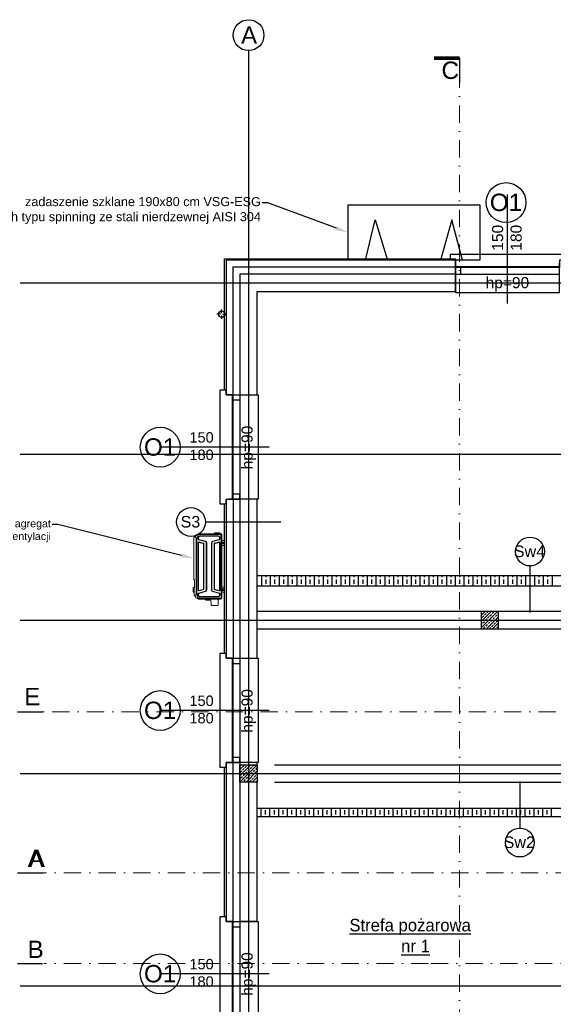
# Model space of a CAD drawing. Header units: millimetres. Extents: x -7023 to 53801, y 9849 to 33561.
# Tile 116 of 256: x 10553 to 11323, y 21353 to 22772. Entities that reach past the tile are written whole.
import ezdxf

# ---------------------------------------------------------------- set-up
doc = ezdxf.new("R2010")
doc.units = ezdxf.units.MM
doc.linetypes.add('DASHDOT', pattern=[1, 0.5, -0.25, 0, -0.25])
doc.layers.add('.IE_podklad', color=252, linetype='Continuous')
doc.styles.add('Arial', font='arial.ttf', dxfattribs={"height": 125})
doc.styles.add('MtX_Arial_2', font='txt')
doc.styles.add('Opisowy', font='arial.ttf')
doc.styles.get("Standard").update_dxf_attribs({"font": 'arial.ttf'})
doc.linetypes.add('ZIGZAG', pattern='A,0.00254,-5.08,[131,ltypeshp.shx,S=5.08,R=0,X=-5.08,Y=0],-10.16,[131,ltypeshp.shx,S=5.08,R=180,X=5.08,Y=0],-5.08', length=20.32254)

msp = doc.modelspace()

# ---------------------------------------------------------------- linework, layer by layer
at = {"layer": '.IE_podklad', "ltscale": 25}
for p, q in [((10883.6, 22727.7), (10883.6, 20635.6)), ((10554.1, 22392.4), (13853.1, 22392.4)), ((10554.1, 22145.4), (13853.1, 22145.4)), ((10554.1, 21906.4), (13536.7, 21906.4)), ((10554.1, 21685.4), (13853.1, 21685.4)), ((10554.1, 21379.4), (13853.1, 21379.4))]:
    msp.add_line(p, q, dxfattribs=at)
at = {"layer": '.IE_podklad', "linetype": 'ByBlock', "lineweight": -2}
for p, q in [((10911.3, 22507.5), (10903.3, 22507.5)), ((10608.4, 22044), (10600.4, 22044))]:
    msp.add_line(p, q, dxfattribs=at)
at = {"layer": '.IE_podklad', "linetype": 'ByBlock'}
for p, q in [((11027.1, 22424.9), (11027.1, 22504.9)), ((11027.1, 22504.9), (11217.1, 22504.9)), ((11217.1, 22504.9), (11217.1, 22424.9)), ((11052.1, 22424.9), (11066.2, 22483.4)), ((11066.2, 22483.4), (11083.8, 22424.9)), ((11176.6, 22483.4), (11160.3, 22424.9)), ((11192.1, 22424.9), (11176.6, 22483.4)), ((11217.1, 22424.9), (11027.1, 22424.9))]:
    msp.add_line(p, q, dxfattribs=at)
at = {"layer": '.IE_podklad'}
for p, q in [((10849.1, 22424.9), (10849.1, 22426.9)), ((10849.1, 22426.9), (11181.9, 22426.9)), ((10849.1, 22237.9), (10849.1, 22424.9)), ((11181.9, 22424.9), (10851.1, 22424.9)), ((10851.1, 22424.9), (10851.1, 22230.9)), ((11181.9, 22426.9), (11181.9, 22424.9)), ((11181.9, 22403.2), (11181.9, 22424.9)), ((11181.9, 22404.9), (10871.1, 22404.9)), ((10871.1, 22404.9), (10871.1, 22230.9)), ((11181.9, 22379.9), (11181.9, 22404.9)), ((10896.1, 22230.9), (10896.1, 22379.9)), ((10896.1, 22379.9), (11181.9, 22379.9)), ((10871.1, 22230.9), (10896.1, 22230.9)), ((10851.1, 22080.9), (10851.1, 21851.4)), ((10896.1, 22080.9), (10871.1, 22080.9)), ((10871.1, 22080.9), (10871.1, 21851.4)), ((10896.1, 21893.9), (10896.1, 22080.9)), ((10849.1, 21858.4), (10849.1, 22073.9)), ((10930.3, 22047.6), (10821.3, 22047.6)), ((11289.1, 21984.9), (11289.1, 21917.4)), ((10896.1, 21970.9), (11495.1, 21970.9)), ((10902.7, 21955.4), (10902.7, 21970.9)), ((10909, 21968.1), (10909, 21970.9)), ((10909, 21958.6), (10909, 21964.9)), ((10915.4, 21955.4), (10915.4, 21970.9)), ((10921.7, 21968.1), (10921.7, 21970.9)), ((10921.7, 21958.6), (10921.7, 21964.9)), ((10928.1, 21955.4), (10928.1, 21970.9)), ((10934.4, 21968.1), (10934.4, 21970.9)), ((10934.4, 21958.6), (10934.4, 21964.9)), ((10940.8, 21955.4), (10940.8, 21970.9)), ((10947.1, 21968.1), (10947.1, 21970.9)), ((10947.1, 21958.6), (10947.1, 21964.9)), ((10953.5, 21955.4), (10953.5, 21970.9)), ((10959.8, 21968.1), (10959.8, 21970.9)), ((10959.8, 21958.6), (10959.8, 21964.9)), ((10966.2, 21955.4), (10966.2, 21970.9)), ((10972.5, 21968.1), (10972.5, 21970.9)), ((10972.5, 21958.6), (10972.5, 21964.9)), ((10978.9, 21955.4), (10978.9, 21970.9)), ((10985.2, 21968.1), (10985.2, 21970.9)), ((10985.2, 21958.6), (10985.2, 21964.9)), ((10991.6, 21955.4), (10991.6, 21970.9)), ((10997.9, 21968.1), (10997.9, 21970.9)), ((10997.9, 21958.6), (10997.9, 21964.9)), ((11004.3, 21955.4), (11004.3, 21970.9)), ((11010.6, 21968.1), (11010.6, 21970.9)), ((11010.6, 21958.6), (11010.6, 21964.9)), ((11017, 21955.4), (11017, 21970.9)), ((11023.3, 21968.1), (11023.3, 21970.9)), ((11023.3, 21958.6), (11023.3, 21964.9)), ((11029.7, 21955.4), (11029.7, 21970.9)), ((11036, 21968.1), (11036, 21970.9)), ((11036, 21958.6), (11036, 21964.9)), ((11042.4, 21955.4), (11042.4, 21970.9)), ((11048.7, 21968.1), (11048.7, 21970.9)), ((11048.7, 21958.6), (11048.7, 21964.9)), ((11055.1, 21955.4), (11055.1, 21970.9)), ((11061.4, 21968.1), (11061.4, 21970.9)), ((11061.4, 21958.6), (11061.4, 21964.9)), ((11067.8, 21955.4), (11067.8, 21970.9)), ((11074.1, 21968.1), (11074.1, 21970.9)), ((11074.1, 21958.6), (11074.1, 21964.9)), ((11080.5, 21955.4), (11080.5, 21970.9)), ((11086.8, 21968.1), (11086.8, 21970.9)), ((11086.8, 21958.6), (11086.8, 21964.9)), ((11093.2, 21955.4), (11093.2, 21970.9)), ((11099.5, 21968.1), (11099.5, 21970.9)), ((11099.5, 21958.6), (11099.5, 21964.9)), ((11105.9, 21955.4), (11105.9, 21970.9)), ((11112.2, 21968.1), (11112.2, 21970.9)), ((11112.2, 21958.6), (11112.2, 21964.9)), ((11118.6, 21955.4), (11118.6, 21970.9)), ((11124.9, 21968.1), (11124.9, 21970.9)), ((11124.9, 21958.6), (11124.9, 21964.9)), ((11131.3, 21955.4), (11131.3, 21970.9)), ((11137.6, 21968.1), (11137.6, 21970.9)), ((11137.6, 21958.6), (11137.6, 21964.9)), ((11144, 21955.4), (11144, 21970.9)), ((11150.3, 21968.1), (11150.3, 21970.9)), ((11150.3, 21958.6), (11150.3, 21964.9)), ((11156.7, 21955.4), (11156.7, 21970.9)), ((11163, 21968.1), (11163, 21970.9)), ((11163, 21958.6), (11163, 21964.9)), ((11169.4, 21955.4), (11169.4, 21970.9)), ((11175.7, 21968.1), (11175.7, 21970.9)), ((11175.7, 21958.6), (11175.7, 21964.9)), ((11182.1, 21955.4), (11182.1, 21970.9)), ((11188.4, 21968.1), (11188.4, 21970.9)), ((11188.4, 21958.6), (11188.4, 21964.9)), ((11194.8, 21955.4), (11194.8, 21970.9)), ((11201.1, 21968.1), (11201.1, 21970.9)), ((11201.1, 21958.6), (11201.1, 21964.9)), ((11207.5, 21955.4), (11207.5, 21970.9)), ((11213.8, 21968.1), (11213.8, 21970.9)), ((11213.8, 21958.6), (11213.8, 21964.9)), ((11220.2, 21955.4), (11220.2, 21970.9)), ((11226.5, 21968.1), (11226.5, 21970.9)), ((11226.5, 21958.6), (11226.5, 21964.9)), ((11232.9, 21955.4), (11232.9, 21970.9)), ((11239.2, 21968.1), (11239.2, 21970.9)), ((11239.2, 21958.6), (11239.2, 21964.9)), ((11245.6, 21955.4), (11245.6, 21970.9)), ((11251.9, 21968.1), (11251.9, 21970.9)), ((11251.9, 21958.6), (11251.9, 21964.9)), ((11258.3, 21955.4), (11258.3, 21970.9)), ((11264.6, 21968.1), (11264.6, 21970.9)), ((11264.6, 21958.6), (11264.6, 21964.9)), ((11271, 21955.4), (11271, 21970.9)), ((11277.3, 21968.1), (11277.3, 21970.9)), ((11277.3, 21958.6), (11277.3, 21964.9)), ((11283.7, 21955.4), (11283.7, 21970.9)), ((11290, 21968.1), (11290, 21970.9)), ((11290, 21958.6), (11290, 21964.9)), ((11296.4, 21955.4), (11296.4, 21970.9)), ((11302.7, 21968.1), (11302.7, 21970.9)), ((11302.7, 21958.6), (11302.7, 21964.9)), ((11309.1, 21955.4), (11309.1, 21970.9)), ((11315.4, 21968.1), (11315.4, 21970.9)), ((11315.4, 21958.6), (11315.4, 21964.9)), ((11321.8, 21955.4), (11321.8, 21970.9)), ((11495.1, 21955.4), (10896.1, 21955.4)), ((10909, 21955.4), (10909, 21955.4)), ((10921.7, 21955.4), (10921.7, 21955.4)), ((10934.4, 21955.4), (10934.4, 21955.4)), ((10947.1, 21955.4), (10947.1, 21955.4)), ((10959.8, 21955.4), (10959.8, 21955.4)), ((10972.5, 21955.4), (10972.5, 21955.4)), ((10985.2, 21955.4), (10985.2, 21955.4)), ((10997.9, 21955.4), (10997.9, 21955.4)), ((11010.6, 21955.4), (11010.6, 21955.4)), ((11023.3, 21955.4), (11023.3, 21955.4)), ((11036, 21955.4), (11036, 21955.4)), ((11048.7, 21955.4), (11048.7, 21955.4)), ((11061.4, 21955.4), (11061.4, 21955.4)), ((11074.1, 21955.4), (11074.1, 21955.4)), ((11086.8, 21955.4), (11086.8, 21955.4)), ((11099.5, 21955.4), (11099.5, 21955.4)), ((11112.2, 21955.4), (11112.2, 21955.4)), ((11124.9, 21955.4), (11124.9, 21955.4)), ((11137.6, 21955.4), (11137.6, 21955.4)), ((11150.3, 21955.4), (11150.3, 21955.4)), ((11163, 21955.4), (11163, 21955.4)), ((11175.7, 21955.4), (11175.7, 21955.4)), ((11188.4, 21955.4), (11188.4, 21955.4)), ((11201.1, 21955.4), (11201.1, 21955.4)), ((11213.8, 21955.4), (11213.8, 21955.4)), ((11226.5, 21955.4), (11226.5, 21955.4)), ((11239.2, 21955.4), (11239.2, 21955.4)), ((11251.9, 21955.4), (11251.9, 21955.4)), ((11264.6, 21955.4), (11264.6, 21955.4)), ((11277.3, 21955.4), (11277.3, 21955.4)), ((11290, 21955.4), (11290, 21955.4)), ((11302.7, 21955.4), (11302.7, 21955.4)), ((11315.4, 21955.4), (11315.4, 21955.4)), ((11219.1, 21913.2), (11224.7, 21918.9)), ((11219.1, 21904.2), (11233.7, 21918.9)), ((11219.1, 21895.3), (11242.7, 21918.9)), ((11244.1, 21918.9), (11219.1, 21918.9)), ((11219.1, 21918.9), (11219.1, 21893.9)), ((11219.1, 21908.7), (11219.4, 21909.1)), ((11219.4, 21918.1), (11220.3, 21918.9)), ((11220.6, 21910.2), (11222.8, 21912.5)), ((11223.9, 21913.6), (11226.2, 21915.9)), ((11225.1, 21905.7), (11227.3, 21908)), ((11226.7, 21893.9), (11244.1, 21911.3)), ((11227.3, 21917), (11229.2, 21918.9)), ((11228.4, 21909.1), (11230.7, 21911.4)), ((11231.8, 21912.5), (11234, 21914.7)), ((11232.9, 21904.6), (11235.2, 21906.9)), ((11235.2, 21915.9), (11237.4, 21918.1)), ((11236.3, 21908), (11238.5, 21910.2)), ((11239.7, 21911.4), (11241.9, 21913.6)), ((11243, 21914.7), (11244.1, 21915.8)), ((11244.1, 21893.9), (11244.1, 21918.9)), ((10896.1, 21851.4), (10896.1, 21893.9)), ((11219.1, 21899.7), (11220.6, 21901.3)), ((11219.1, 21893.9), (11244.1, 21893.9)), ((11221.7, 21902.4), (11223.9, 21904.6)), ((11222.8, 21894.5), (11225.1, 21896.8)), ((11226.2, 21897.9), (11228.4, 21900.1)), ((11229.6, 21901.3), (11231.8, 21903.5)), ((11231.2, 21893.9), (11232.9, 21895.6)), ((11234, 21896.8), (11236.3, 21899)), ((11235.7, 21893.9), (11244.1, 21902.3)), ((11237.4, 21900.1), (11239.7, 21902.4)), ((11240.2, 21893.9), (11240.8, 21894.5)), ((11240.8, 21903.5), (11243, 21905.7)), ((11241.9, 21895.6), (11244.1, 21897.8)), ((10851.1, 21851.4), (10861.2, 21851.4)), ((10871.1, 21851.4), (10896.1, 21851.4)), ((10849.1, 21478.9), (10849.1, 21694.4)), ((10871.1, 21701.4), (10851.1, 21701.4)), ((10851.1, 21701.4), (10851.1, 21471.9)), ((10896.1, 21701.4), (10871.1, 21701.4)), ((10871.1, 21701.4), (10871.1, 21471.9)), ((10871.1, 21690.9), (10878, 21697.9)), ((10871.1, 21682), (10887, 21697.9)), ((10871.1, 21673), (10896, 21697.9)), ((10871.1, 21697.9), (10896.1, 21697.9)), ((10871.1, 21672.9), (10871.1, 21697.9)), ((10871.1, 21695.4), (10872.6, 21697)), ((10878.2, 21693.6), (10880.4, 21695.8)), ((10881.6, 21697), (10882.5, 21697.9)), ((10886.1, 21692.5), (10888.3, 21694.7)), ((10889.4, 21695.8), (10891.5, 21697.9)), ((10893.9, 21691.3), (10896.1, 21693.5)), ((10896.1, 21697.9), (10896.1, 21701.4)), ((10896.1, 21697.9), (10896.1, 21672.9)), ((10871.5, 21686.9), (10873.7, 21689.1)), ((10872.6, 21679), (10874.8, 21681.2)), ((10874.8, 21690.2), (10877.1, 21692.5)), ((10876, 21682.4), (10878.2, 21684.6)), ((10879.3, 21685.7), (10881.6, 21688)), ((10880, 21672.9), (10896.1, 21689)), ((10880.4, 21677.9), (10882.7, 21680.1)), ((10882.7, 21689.1), (10884.9, 21691.3)), ((10883.8, 21681.2), (10886.1, 21683.5)), ((10887.2, 21684.6), (10889.4, 21686.9)), ((10888.9, 21672.9), (10896, 21680)), ((10890.5, 21688), (10892.8, 21690.2)), ((10891.7, 21680.1), (10893.9, 21682.4)), ((10895, 21683.5), (10896, 21684.5)), ((10871.1, 21677.5), (10871.5, 21677.9)), ((10896.1, 21672.9), (10871.1, 21672.9)), ((10875.5, 21672.9), (10876, 21673.4)), ((10877.1, 21674.5), (10879.3, 21676.8)), ((10884.9, 21673.4), (10887.2, 21675.6)), ((10888.3, 21676.8), (10890.5, 21679)), ((10893.4, 21672.9), (10895, 21674.5)), ((10896.1, 21471.9), (10896.1, 21672.9)), ((11275.4, 21606.2), (11275.4, 21673.7)), ((11397.1, 21634.9), (10896.1, 21634.9)), ((11478.1, 21622.9), (10896.1, 21622.9)), ((10901.7, 21622.9), (10901.7, 21634.9)), ((10908.1, 21626.1), (10908.1, 21632.4)), ((10908.1, 21622.9), (10908.1, 21622.9)), ((10914.4, 21622.9), (10914.4, 21634.9)), ((10920.8, 21626.1), (10920.8, 21632.4)), ((10927.1, 21622.9), (10927.1, 21634.9)), ((10933.5, 21626.1), (10933.5, 21632.4)), ((10939.8, 21622.9), (10939.8, 21634.9)), ((10946.2, 21626.1), (10946.2, 21632.4)), ((10952.5, 21622.9), (10952.5, 21634.9)), ((10958.9, 21626.1), (10958.9, 21632.4)), ((10965.2, 21622.9), (10965.2, 21634.9)), ((10971.6, 21626.1), (10971.6, 21632.4)), ((10977.9, 21622.9), (10977.9, 21634.9)), ((10984.3, 21626.1), (10984.3, 21632.4)), ((10990.6, 21622.9), (10990.6, 21634.9)), ((10997, 21626.1), (10997, 21632.4)), ((11003.3, 21622.9), (11003.3, 21634.9)), ((11009.7, 21626.1), (11009.7, 21632.4)), ((11016, 21622.9), (11016, 21634.9)), ((11022.4, 21626.1), (11022.4, 21632.4)), ((11028.7, 21622.9), (11028.7, 21634.9)), ((11035.1, 21626.1), (11035.1, 21632.4)), ((11041.4, 21622.9), (11041.4, 21634.9)), ((11047.8, 21626.1), (11047.8, 21632.4)), ((11054.1, 21622.9), (11054.1, 21634.9)), ((11060.5, 21626.1), (11060.5, 21632.4)), ((11066.8, 21622.9), (11066.8, 21634.9)), ((11073.2, 21626.1), (11073.2, 21632.4)), ((11079.5, 21622.9), (11079.5, 21634.9)), ((11085.9, 21626.1), (11085.9, 21632.4)), ((11092.2, 21622.9), (11092.2, 21634.9)), ((11098.6, 21626.1), (11098.6, 21632.4)), ((11104.9, 21622.9), (11104.9, 21634.9)), ((11111.3, 21626.1), (11111.3, 21632.4)), ((11117.6, 21622.9), (11117.6, 21634.9)), ((11124, 21626.1), (11124, 21632.4)), ((11130.3, 21622.9), (11130.3, 21634.9)), ((11136.7, 21626.1), (11136.7, 21632.4)), ((11143, 21622.9), (11143, 21634.9)), ((11149.4, 21626.1), (11149.4, 21632.4)), ((11155.7, 21622.9), (11155.7, 21634.9)), ((11162.1, 21626.1), (11162.1, 21632.4)), ((11168.4, 21622.9), (11168.4, 21634.9)), ((11174.8, 21626.1), (11174.8, 21632.4)), ((11181.1, 21622.9), (11181.1, 21634.9)), ((11187.5, 21626.1), (11187.5, 21632.4)), ((11193.8, 21622.9), (11193.8, 21634.9)), ((11200.2, 21626.1), (11200.2, 21632.4)), ((11206.5, 21622.9), (11206.5, 21634.9)), ((11212.9, 21626.1), (11212.9, 21632.4)), ((11219.2, 21622.9), (11219.2, 21634.9)), ((11225.6, 21626.1), (11225.6, 21632.4)), ((11231.9, 21622.9), (11231.9, 21634.9)), ((11238.3, 21626.1), (11238.3, 21632.4)), ((11244.6, 21622.9), (11244.6, 21634.9)), ((11251, 21626.1), (11251, 21632.4)), ((11257.3, 21622.9), (11257.3, 21634.9)), ((11263.7, 21626.1), (11263.7, 21632.4)), ((11270, 21622.9), (11270, 21634.9)), ((11276.4, 21626.1), (11276.4, 21632.4)), ((11282.7, 21622.9), (11282.7, 21634.9)), ((11289.1, 21626.1), (11289.1, 21632.4)), ((11295.4, 21622.9), (11295.4, 21634.9)), ((11301.8, 21626.1), (11301.8, 21632.4)), ((11308.1, 21622.9), (11308.1, 21634.9)), ((11314.5, 21626.1), (11314.5, 21632.4)), ((11320.8, 21622.9), (11320.8, 21634.9)), ((10896.1, 21471.9), (10871.1, 21471.9))]:
    msp.add_line(p, q, dxfattribs=at)
at = {"layer": '.IE_podklad', "linetype": 'ZIGZAG'}
for p, q in [((11181.9, 22414.9), (10861.1, 22414.9)), ((10861.1, 22414.9), (10861.1, 22230.9)), ((10861.2, 22080.9), (10861.2, 21851.4)), ((10861.1, 21701.4), (10861.1, 21471.9))]:
    msp.add_line(p, q, dxfattribs=at)
at = {"layer": '.IE_podklad', "linetype": 'Continuous'}
for p, q in [((10843, 22347.2), (10838, 22347.2)), ((10844.7, 22348.9), (10844.7, 22353.9)), ((10846.4, 22347.2), (10851.4, 22347.2)), ((10844.7, 22345.5), (10844.7, 22340.5))]:
    msp.add_line(p, q, dxfattribs=at)
at = {"layer": '.IE_podklad', "linetype": 'Continuous', "lineweight": 0}
for p, q in [((10804.4, 21965), (10804.4, 22025.5)), ((10805.4, 22025.7), (10804.5, 22025.6)), ((10805.4, 22026.1), (10805.4, 22025.7)), ((10808, 22023.7), (10808, 22023.9)), ((10808, 22022.3), (10808, 22023.7)), ((10808, 21943.7), (10808, 22022.3)), ((10809.7, 22030), (10811.3, 22030.7)), ((10810.9, 22029.4), (10811.5, 22029.6)), ((10811.8, 22030.8), (10843.2, 22030.8)), ((10821.1, 22019.6), (10811.8, 22022.2)), ((10811.9, 22022.7), (10821.3, 22020.2)), ((10815.7, 22027.9), (10813, 22027.9)), ((10813, 22027.2), (10815.7, 22027.2)), ((10840.1, 22027.9), (10815.7, 22027.9)), ((10815.7, 22027.2), (10826.5, 22027.2)), ((10826.5, 22027.2), (10837.4, 22027.2)), ((10831.8, 22020.2), (10841.2, 22022.7)), ((10841.3, 22022.2), (10832, 22019.6)), ((10834.3, 22030.8), (10834.3, 22032.1)), ((10837.4, 22027.2), (10840.1, 22027.2)), ((10841.3, 22025.9), (10841.9, 22024)), ((10842.5, 22024.1), (10841.8, 22026.6)), ((10844, 22030.5), (10844.8, 22029.7)), ((10845.1, 22029), (10845.1, 21938.2)), ((10848.1, 22021.1), (10845.1, 22021.1)), ((10849.1, 22014.8), (10849.1, 22020.1)), ((10810.7, 21949.7), (10810.7, 22017.9)), ((10811.3, 22017.9), (10811.3, 21949.7)), ((10817.9, 22016.9), (10811.9, 22018.4)), ((10812.1, 22019), (10818, 22017.5)), ((10818.6, 21951.7), (10818.6, 22016)), ((10819.2, 22016), (10819.2, 21951.7)), ((10822.6, 22017.7), (10822.6, 21983.8)), ((10823.2, 22017.7), (10823.2, 21983.8)), ((10829.9, 22017.7), (10829.9, 21983.9)), ((10830.5, 22017.7), (10830.5, 21949.9)), ((10833.9, 21951.7), (10833.9, 22016)), ((10834.5, 22016), (10834.5, 21951.7)), ((10835.1, 22017.5), (10841, 22019)), ((10841.2, 22018.4), (10835.2, 22016.9)), ((10841.8, 21949.7), (10841.8, 22017.9)), ((10842.4, 22017.9), (10842.4, 21949.7)), ((10845.1, 22013.8), (10848.1, 22013.8)), ((10845.8, 22018.1), (10845.9, 22016.9)), ((10847, 22016.9), (10847, 22018.1)), ((10822.6, 21983.8), (10822.6, 21949.9)), ((10823.2, 21983.8), (10823.2, 21949.9)), ((10829.9, 21983.9), (10829.9, 21949.9)), ((10804.5, 21964.9), (10805.4, 21964.8)), ((10805.4, 21964.8), (10805.3, 21941.6)), ((10803.6, 21947.5), (10803.6, 21952.8)), ((10805.4, 21953.8), (10804.6, 21953.8)), ((10811.9, 21949.2), (10817.9, 21950.7)), ((10818, 21950.1), (10812.1, 21948.6)), ((10841, 21948.6), (10835.1, 21950.1)), ((10835.2, 21950.7), (10841.2, 21949.2)), ((10848.1, 21953.8), (10845.1, 21953.8)), ((10845.8, 21950.8), (10845.9, 21949.6)), ((10847, 21949.6), (10847, 21950.8)), ((10849.1, 21947.5), (10849.1, 21952.8)), ((10804.6, 21946.5), (10805.4, 21946.5)), ((10807.2, 21940.4), (10808, 21943.7)), ((10807.7, 21938.6), (10807.7, 21938.6)), ((10811.4, 21936.8), (10809.7, 21937.6)), ((10810.6, 21943.5), (10811, 21942.1)), ((10810.9, 21938.3), (10811.5, 21938)), ((10811.6, 21942.3), (10811.2, 21943.6)), ((10843.3, 21936.8), (10811.4, 21936.8)), ((10811.8, 21945.4), (10821.1, 21948)), ((10821.3, 21947.4), (10811.9, 21944.9)), ((10813, 21940.4), (10826.5, 21940.4)), ((10837.4, 21939.7), (10813, 21939.6)), ((10821.2, 21936.8), (10821.9, 21935.5)), ((10822.9, 21935.3), (10822.2, 21935.3)), ((10826.9, 21935.3), (10822.9, 21935.3)), ((10826.5, 21940.4), (10837.4, 21940.4)), ((10827.6, 21935.3), (10826.9, 21935.3)), ((10827.9, 21935.5), (10828.7, 21936.8)), ((10829.1, 21936.8), (10829.6, 21927.6)), ((10841.2, 21944.9), (10831.8, 21947.4)), ((10832, 21948), (10841.3, 21945.4)), ((10837.4, 21940.4), (10840.1, 21940.4)), ((10840.1, 21939.7), (10837.4, 21939.7)), ((10841.4, 21942), (10841.1, 21941.1)), ((10841.4, 21942), (10841.9, 21943.6)), ((10844.9, 21937.9), (10844.1, 21937.1)), ((10845.1, 21946.5), (10848.1, 21946.5)), ((10838.5, 21927.6), (10829.6, 21927.6)), ((10839.1, 21927.6), (10838.5, 21927.6))]:
    msp.add_line(p, q, dxfattribs=at)
at = {"layer": '.IE_podklad', "lineweight": 0}
for p, q in [((10811.4, 22026.7), (10810.6, 22024.1)), ((10812, 22026.5), (10811.2, 22024)), ((10843.1, 22029.6), (10811.5, 22029.6)), ((10834.3, 22032.1), (10841.9, 22032.1)), ((10841.9, 22032.1), (10841.9, 22030.8)), ((10811, 21942.1), (10811.3, 21940.9)), ((10843.1, 21938), (10811.5, 21938)), ((10811.6, 21942.3), (10812, 21941.1)), ((10839.5, 21928), (10839.5, 21936.8))]:
    msp.add_line(p, q, dxfattribs=at)
at = {"layer": '.IE_podklad', "ltscale": 0.5}
for p, q in [((11617.1, 21918.9), (10896.1, 21918.9)), ((10896.1, 21893.9), (11617.1, 21893.9)), ((10921.1, 21697.9), (12039.6, 21697.9)), ((10921.1, 21672.9), (12039.6, 21672.9))]:
    msp.add_line(p, q, dxfattribs=at)
at = {"layer": '.IE_podklad', "linetype": 'DASHDOT', "lineweight": 13, "ltscale": 50}
msp.add_line((10550.2, 21774.1), (13108.5, 21774.1), dxfattribs=at)
at = {"layer": '.IE_podklad', "lineweight": 30, "ltscale": 25}
for p, q in [((10550.2, 21774.1), (10586.1, 21774.1)), ((10552, 21542.4), (10588, 21542.4))]:
    msp.add_line(p, q, dxfattribs=at)
at = {"layer": '.IE_podklad', "ltscale": 25, "const_width": 5}
msp.add_lwpolyline([(11151, 22716.2), (11188, 22716.2)], dxfattribs=at)
at = {"layer": '.IE_podklad', "lineweight": 30, "ltscale": 25}
for points in [[(11188, 22716.2), (11188, 22680.2)], [(10550.2, 21542.4), (10586.1, 21542.4)], [(10550.2, 21411.5), (10586.1, 21411.5)]]:
    msp.add_lwpolyline(points, dxfattribs=at)
at = {"layer": '.IE_podklad', "linetype": 'DASHDOT', "lineweight": 13, "ltscale": 50}
for points in [[(11188, 22698.2), (11188, 20812.7)], [(11143, 21542.4), (11143, 21542.4), (10588.1, 21542.4)], [(13605.8, 21542.4), (11143, 21542.4)], [(11143, 21411.5), (11143, 21411.5), (10588.1, 21411.5)], [(12373.8, 21411.5), (11143, 21411.5)]]:
    msp.add_lwpolyline(points, dxfattribs=at)
at = {"layer": '.IE_podklad'}
for points in [[(11257.2, 22362.5), (11257.2, 22519.9)], [(11181.9, 22424.9), (11181.9, 22378.7), (11331.9, 22378.7), (11331.9, 22420.7)], [(10851.1, 22230.9), (10897.3, 22230.9), (10897.3, 22080.9), (10855.2, 22080.9)], [(10913.5, 22155.6), (10756.1, 22155.6)], [(10851.1, 21851.4), (10897.3, 21851.4), (10897.3, 21701.4), (10855.2, 21701.4)], [(10913.5, 21776.1), (10756.1, 21776.1)], [(10851.1, 21471.9), (10897.3, 21471.9), (10897.3, 21321.9), (10855.2, 21321.9)], [(10913.5, 21396.6), (10756.1, 21396.6)]]:
    msp.add_lwpolyline(points, dxfattribs=at)
at = {"layer": '.IE_podklad', "linetype": 'ByBlock', "lineweight": -2}
for points in [[(11010.2, 22471.1), (10911.3, 22507.5)], [(10786.9, 21999.6), (10608.4, 22044)]]:
    msp.add_lwpolyline(points, dxfattribs=at)
at = {"layer": '.IE_podklad'}
for points in [[(11181.9, 22424.9), (11174.9, 22424.9), (11174.9, 22433.7), (11338.9, 22433.7), (11338.9, 22424.9), (11331.9, 22424.9), (11331.9, 22414.7), (11181.9, 22414.7)], [(11181.9, 22404.9), (11331.9, 22404.9), (11331.9, 22415.5), (11181.9, 22415.5)], [(11181.9, 22404.9), (11189.7, 22404.9), (11189.7, 22415.5), (11181.9, 22415.5)], [(10851.1, 22230.9), (10851.1, 22237.9), (10842.2, 22237.9), (10842.2, 22073.9), (10851.1, 22073.9), (10851.1, 22080.9), (10861.2, 22080.9), (10861.2, 22230.9)], [(10871.1, 22230.9), (10871.1, 22080.9), (10860.4, 22080.9), (10860.4, 22230.9)], [(10871.1, 22230.9), (10871.1, 22223.1), (10860.4, 22223.1), (10860.4, 22230.9)], [(10871.1, 22080.9), (10871.1, 22088.1), (10860.4, 22088.1), (10860.4, 22080.9)], [(10851.1, 21851.4), (10851.1, 21858.4), (10842.2, 21858.4), (10842.2, 21694.4), (10851.1, 21694.4), (10851.1, 21701.4), (10861.2, 21701.4), (10861.2, 21851.4)], [(10871.1, 21851.4), (10871.1, 21701.4), (10860.4, 21701.4), (10860.4, 21851.4)], [(10871.1, 21851.4), (10871.1, 21843.6), (10860.4, 21843.6), (10860.4, 21851.4)], [(10871.1, 21701.4), (10871.1, 21708.6), (10860.4, 21708.6), (10860.4, 21701.4)], [(10851.1, 21471.9), (10851.1, 21478.9), (10842.2, 21478.9), (10842.2, 21314.9), (10851.1, 21314.9), (10851.1, 21321.9), (10861.2, 21321.9), (10861.2, 21471.9)], [(10871.1, 21471.9), (10871.1, 21321.9), (10860.4, 21321.9), (10860.4, 21471.9)], [(10871.1, 21471.9), (10871.1, 21464.1), (10860.4, 21464.1), (10860.4, 21471.9)]]:
    msp.add_lwpolyline(points, close=True, dxfattribs=at)
at = {"layer": '.IE_podklad', "linetype": 'Continuous'}
for centre, radius in [((10883.6, 22749.3), 22.2), ((10844.7, 22347.2), 4.5)]:
    msp.add_circle(centre, radius, dxfattribs=at)
at = {"layer": '.IE_podklad'}
for centre, radius in [((11255, 22508.1), 28.7), ((10756.1, 22155.6), 28.7), ((10800.6, 22047.8), 20.8), ((11289.6, 22005.2), 20.8), ((10756.1, 21776.1), 28.7), ((11274.9, 21585.9), 20.8), ((10756.1, 21396.6), 28.7)]:
    msp.add_circle(centre, radius, dxfattribs=at)
at = {"layer": '.IE_podklad', "linetype": 'Continuous', "lineweight": 0}
for centre, radius, start, end in [((10804.5, 22025.4), 0.204, 95, 152.5659), ((10812.2, 22023.7), 0.98, 163.4705, 255), ((10811.8, 22029.8), 1.08, 90, 114.6228), ((10820.6, 22017.7), 2.6, 360, 75), ((10832.5, 22017.7), 2.6, 105, 180), ((10840.9, 22023.7), 0.98, 285, 16.5295), ((10848.1, 22020.1), 1, 0, 90), ((10811.8, 22017.9), 0.48, 75.9833, 180), ((10817.7, 22016), 0.98, 0, 75.9834), ((10835.4, 22016), 0.98, 104.0166, 180), ((10841.3, 22017.9), 0.48, 0, 104.0167), ((10846.4, 22018.1), 0.6, 359.6384, 180.3616), ((10846.4, 22016.9), 0.592, 180.3616, 359.6384), ((10848.1, 22014.8), 1, 270, 0), ((10804.5, 21965.1), 0.169, 191.7049, 269.2242), ((10811.8, 21949.7), 0.48, 180, 284.0167), ((10817.7, 21951.7), 0.98, 284.0166, 0), ((10820.6, 21949.9), 2.6, 285, 360), ((10832.5, 21949.9), 2.6, 180, 255), ((10835.4, 21951.7), 0.98, 180, 255.9834), ((10841.3, 21949.7), 0.48, 255.9833, 0), ((10846.4, 21950.8), 0.6, 359.6384, 180.3616), ((10846.4, 21949.6), 0.592, 180.3616, 359.6384), ((10848.1, 21952.8), 1, 0, 90), ((10812.2, 21943.9), 0.98, 105, 196.5295), ((10822.2, 21935.7), 0.38, 210, 270), ((10827.6, 21935.7), 0.38, 270, 330), ((10840.9, 21943.9), 0.98, 343.4705, 75), ((10848.1, 21947.5), 1, 270, 0), ((10839.1, 21928.1), 0.5, 270, 345.5225)]:
    msp.add_arc(centre, radius, start, end, dxfattribs=at)
at = {"layer": '.IE_podklad', "linetype": 'Continuous', "lineweight": 0, "extrusion": (0, 0, -1)}
for centre, radius, start, end in [((-10812.2, 22023.7), 1.58, 285, 16.5294), ((-10840.9, 22023.7), 1.58, 163.4706, 255), ((-10843.2, 22029.8), 1.08, 90, 135), ((-10844, 22029), 1.08, 135, 180), ((-10811.8, 22017.9), 1.08, 0, 104.0166), ((-10817.7, 22016), 1.58, 104.0166, 180), ((-10820.6, 22017.7), 2, 105, 180), ((-10832.5, 22017.7), 2, 0, 75), ((-10835.4, 22016), 1.58, 0, 75.9834), ((-10841.3, 22017.9), 1.08, 75.9834, 180), ((-10804.6, 21952.8), 1, 0, 90), ((-10811.8, 21949.7), 1.08, 255.9834, 0), ((-10817.7, 21951.7), 1.58, 180, 255.9834), ((-10820.6, 21949.9), 2, 180, 255), ((-10832.5, 21949.9), 2, 285, 0), ((-10835.4, 21951.7), 1.58, 284.0166, 0), ((-10841.3, 21949.7), 1.08, 180, 284.0166), ((-10804.6, 21947.5), 1, 270, 0), ((-10812.2, 21943.9), 1.58, 343.4706, 75), ((-10840.9, 21943.9), 1.58, 105, 196.5294), ((-10843.3, 21937.9), 1.08, 225, 270), ((-10844.1, 21938.7), 1.08, 206.2569, 225)]:
    msp.add_arc(centre, radius, start, end, dxfattribs=at)
at = {"layer": '.IE_podklad', "linetype": 'Continuous', "lineweight": 0}
for centre, major_axis, ratio, start_param, end_param in [((10807.1, 22027.3), (0.0738, 0.0946), 0.998984, 4.340516, 5.108379), ((10813, 22026.2), (0, -1.64), 0.995519, 3.141593, 4.441128), ((10813, 22026.2), (0, -1.05), 0.995519, 3.141593, 4.417344), ((10840.1, 22026.1), (0, -1.76), 0.995519, 1.850018, 3.141593), ((10840.1, 22025.4), (0, -1.76), 0.701022, 1.850018, 3.141593), ((10807.1, 21940.3), (0.0971, 0.0705), 0.993265, 5.919446, 6.693002), ((10807.8, 21938.7), (0.125, 0.034), 0.000424, 3.097492, 3.186821), ((10813, 21941.4), (0, -1.76), 0.995519, 4.991611, 6.283185), ((10813, 21941.4), (0, -1.05), 0.995519, 5.007433, 6.283185), ((10840.1, 21941.4), (0, -1.05), 0.995519, 6.283185, 7.558937), ((10840.1, 21941.4), (0, -1.64), 0.995519, -0.000001, 1.299534), ((10841.8, 21942.2), (0.66, 2.17), 0.156049, 4.132135, 5.372092)]:
    msp.add_ellipse(centre, major_axis=major_axis, ratio=ratio, start_param=start_param, end_param=end_param, dxfattribs=at)
for points, knots in [([(10805.5, 22026.2), (10805.5, 22026.2), (10805.5, 22026.2), (10805.4, 22026.1), (10805.4, 22026.1), (10805.4, 22026.1), (10805.4, 22026.1), (10805.4, 22026.1)], [0, 0, 0, 0, 0.43774, 0.43774, 0.874832, 0.874832, 1, 1, 1, 1]), ([(10807.9, 22024.3), (10807.8, 22024.8), (10807.7, 22025.4), (10807.4, 22026.4), (10807.3, 22026.8), (10807.2, 22027.2)], [0, 0, 0, 0, 0.562723, 0.562723, 1, 1, 1, 1]), ([(10807.8, 22029.1), (10807.8, 22029.1), (10807.8, 22029.1), (10807.8, 22029.1), (10807.8, 22029.1), (10807.8, 22029.1), (10807.8, 22029.1), (10807.7, 22029), (10807.7, 22029), (10807.7, 22029)], [0, 0, 0, 0, 0.021455, 0.021455, 0.228091, 0.228091, 0.613949, 0.613949, 1, 1, 1, 1]), ([(10809, 22023.8), (10809.6, 22026.2), (10809.7, 22026.7), (10810, 22027.7), (10810.2, 22028.2), (10810.3, 22028.7)], [0, 0, 0, 0, 0.489998, 0.489998, 1, 1, 1, 1]), ([(10805.4, 21941.5), (10805.4, 21941.5), (10805.4, 21941.5), (10805.4, 21941.5), (10805.4, 21941.5), (10805.4, 21941.6), (10805.4, 21941.6), (10805.3, 21941.6)], [0, 0, 0, 0, 0.436961, 0.436961, 0.873268, 0.873268, 1, 1, 1, 1]), ([(10807.7, 21938.6), (10807.7, 21938.6), (10807.7, 21938.6), (10807.7, 21938.5), (10807.7, 21938.5), (10807.7, 21938.5), (10807.8, 21938.5), (10807.8, 21938.5), (10807.8, 21938.5), (10807.8, 21938.5)], [0, 0, 0, 0, 0.386059, 0.386059, 0.771926, 0.771926, 0.978513, 0.978513, 1, 1, 1, 1]), ([(10809, 21943.8), (10809.6, 21941.4), (10809.7, 21940.9), (10810, 21939.9), (10810.2, 21939.4), (10810.3, 21938.9)], [0, 0, 0, 0, 0.489998, 0.489998, 1, 1, 1, 1])]:
    msp.add_open_spline(points, degree=3, knots=knots, dxfattribs=at)
for points, degree in [([(10807.2, 22027.2), (10805.5, 22026.2)], 1), ([(10807.7, 22029), (10807.2, 22027.3)], 1), ([(10807.8, 22029.1), (10808.4, 22029.4), (10809.1, 22029.7), (10809.7, 22030)], 3), ([(10807.9, 22024.3), (10807.9, 22024.2), (10808, 22024), (10808, 22023.9)], 3), ([(10809, 21983.8), (10809, 21997.1), (10809, 22010.4), (10809, 22023.8)], 3), ([(10810.3, 22028.7), (10810.4, 22029), (10810.7, 22029.2), (10810.9, 22029.4)], 3), ([(10843.8, 22028.9), (10843.6, 22029.1), (10843.4, 22029.3), (10843.1, 22029.6)], 3), ([(10843.9, 21983.9), (10843.8, 22028.9)], 1), ([(10809, 21983.8), (10809, 21970.4), (10809, 21957.1), (10809, 21943.8)], 3), ([(10843.9, 21983.9), (10843.9, 21969.9), (10843.9, 21956), (10843.9, 21942.1)], 3), ([(10805.4, 21941.5), (10806.3, 21940.9), (10807.1, 21940.4)], 2), ([(10807.2, 21940.4), (10807.4, 21939.5), (10807.7, 21938.6)], 2), ([(10809.7, 21937.6), (10809, 21937.9), (10808.4, 21938.2), (10807.8, 21938.5)], 3), ([(10810.3, 21938.9), (10810.4, 21938.6), (10810.7, 21938.4), (10810.9, 21938.3)], 3), ([(10843.8, 21938.7), (10843.6, 21938.5), (10843.4, 21938.3), (10843.2, 21938)], 3), ([(10843.9, 21942.1), (10843.9, 21940.9), (10843.9, 21939.8), (10843.9, 21938.8)], 3)]:
    msp.add_open_spline(points, degree=degree, dxfattribs=at)
at = {"layer": '.IE_podklad'}
for points in [[(11011.2, 22473.9), (11027.1, 22464.9), (11009.1, 22468.3)], [(10787.6, 22002.5), (10804.4, 21995.3), (10786.2, 21996.7)]]:
    msp.add_solid(points, dxfattribs=at)

# ---------------------------------------------------------------- texts
at = {"layer": '.IE_podklad', "linetype": 'Continuous', "style": 'Opisowy'}
for s, height, p in [('O1', 25, (11231.6, 22495.9)), ('O1', 25, (10732.7, 22143.4)), ('S3', 16.64, (10785.5, 22039.8)), ('Sw4', 16.64, (11266.2, 21997.2)), ('O1', 25, (10732.7, 21763.9)), ('Sw2', 16.64, (11251.5, 21578)), ('O1', 25, (10732.7, 21384.4))]:
    msp.add_text(s, height=height, dxfattribs=at).set_placement(p)
at = {"layer": '.IE_podklad', "linetype": 'Continuous'}
for s, height, rotation, style, p in [('150', 16, 90, 'Opisowy', (11250.8, 22438.7)), ('180', 16, 90, 'Opisowy', (11277.5, 22438.7)), ('hp=90', 16, 360, 'Opisowy', (11225.6, 22384.7)), ('150', 15, 360, 'Opisowy', (10798.3, 22162.2)), ('hp=90', 16, 90, 'Opisowy', (10889.4, 22123.7)), ('180', 15, 360, 'Opisowy', (10798.3, 22137.1)), ('150', 15, 360, 'Opisowy', (10798.3, 21782.7)), ('hp=90', 16, 90, 'Opisowy', (10889.4, 21744.2)), ('180', 15, 360, 'Opisowy', (10798.3, 21757.6)), ('%%UStrefa pożarowa', 18, 360, 'MtX_Arial_2', (11029, 21457.9)), ('%%Unr 1', 18, 360, 'MtX_Arial_2', (11103.6, 21427.8)), ('hp=90', 16, 90, 'Opisowy', (10889.4, 21365)), ('150', 15, 360, 'Opisowy', (10798.3, 21403.2)), ('180', 15, 360, 'Opisowy', (10798.3, 21378.1))]:
    msp.add_text(s, height=height, rotation=rotation, dxfattribs=dict(at, style=style)).set_placement(p)
at = {"layer": '.IE_podklad', "linetype": 'Continuous', "ltscale": 25, "style": 'Arial'}
for s, p in [('E', (10559.9, 21783.8)), ('A', (10566.7, 21550.4))]:
    msp.add_text(s, height=25, dxfattribs=at).set_placement(p)
at = {"layer": '.IE_podklad', "insert": (10872.7, 22761.8), "char_height": 25, "width": 492.116, "attachment_point": 1}
msp.add_mtext('{\\fArial|b0|i0|c238|p34;A}', dxfattribs=at)
at = {"layer": '.IE_podklad', "ltscale": 25, "char_height": 25, "attachment_point": 1, "style": 'Arial'}
for s, heights, insert in [('C', [-25.9], (11161.9, 22711.2)), ('A', [-25], (10564.8, 21575.4)), ('B', [-25], (10564.8, 21444.5))]:
    msp.add_mtext_dynamic_manual_height_columns(s, width=190.33, gutter_width=1, heights=heights, dxfattribs=dict(at, insert=insert))
at = {"layer": '.IE_podklad', "attachment_point": 3}
for s, insert, char_height in [('\\pxqr;zadaszenie szklane 190x80 cm VSG-ESG\\Pna zawiesiach typu spinning ze stali nierdzewnej AISI 304', (10901.3, 22515.9), 13), ('\\pxqr;agregat\\Pwg. PT wentylacji', (10598.4, 22051.1), 11)]:
    msp.add_mtext(s, dxfattribs=dict(at, insert=insert, char_height=char_height))

doc.saveas('drawing.dxf')
